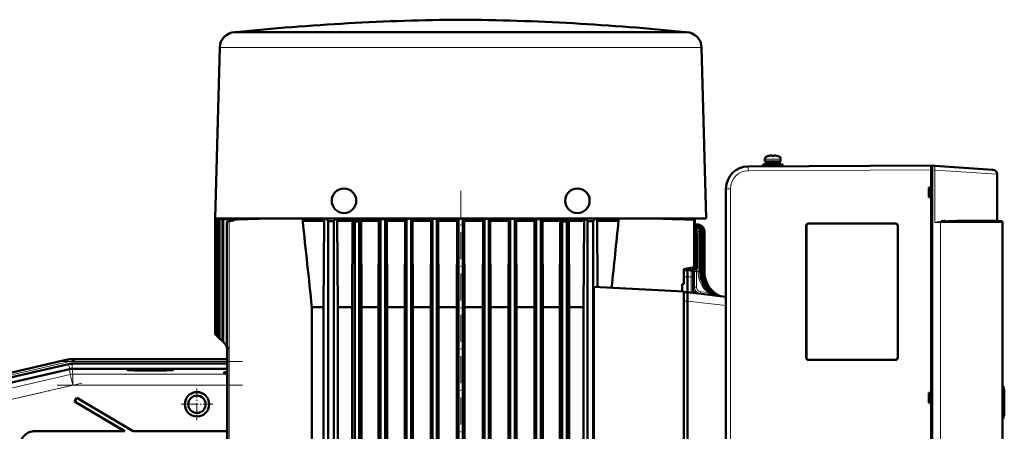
# Model space of a CAD drawing. Extents: x -1861 to 2179, y -1874 to 646.
# Tile 73 of 73: x 1452 to 1893, y 462 to 646. Entities that reach past the tile are written whole.
import ezdxf

# ---------------------------------------------------------------- set-up
doc = ezdxf.new("R2010")
doc.units = 0
doc.linetypes.add('DASHDOT', pattern=[18.5, 12, -3, 0.5, -3])

msp = doc.modelspace()

# ---------------------------------------------------------------- linework, layer by layer
at = {"color": 7, "lineweight": 50}
for p, q in [((1548.14, 640.15), (1547.93, 640.14)), ((1548.39, 640.17), (1548.14, 640.15)), ((1548.38, 640.14), (1551.97, 640.14)), ((1548.39, 640.17), (1560.73, 640.17)), ((1551.97, 640.14), (1559.7, 640.14)), ((1559.7, 640.14), (1566.77, 640.14)), ((1560.73, 640.17), (1649.14, 640.17)), ((1566.77, 640.14), (1574.41, 640.14)), ((1574.41, 640.14), (1637.58, 640.14)), ((1649.14, 640.17), (1749.88, 640.17)), ((1660.69, 640.14), (1731.5, 640.14)), ((1731.5, 640.14), (1736.76, 640.14)), ((1736.76, 640.14), (1749.89, 640.14)), ((1749.88, 640.17), (1750.13, 640.15)), ((1750.13, 640.15), (1750.34, 640.14)), ((1541.14, 633.33), (1539.14, 556.75)), ((1757.13, 633.33), (1759.14, 556.75)), ((1785.52, 583.41), (1785.52, 582.28)), ((1785.52, 582.28), (1785.52, 583.41)), ((1787.1, 584.8), (1787.09, 584.82)), ((1788.25, 584.98), (1788.08, 584.96)), ((1788.52, 584.8), (1788.52, 584.96)), ((1789.52, 584.8), (1789.52, 584.96)), ((1789.73, 584.98), (1789.74, 584.98)), ((1790.95, 584.82), (1790.94, 584.8)), ((1792.52, 583.41), (1792.52, 582.28)), ((1774.16, 579.34), (1774.32, 579.41)), ((1777.97, 580.12), (1860.02, 580.55)), ((1783, 580.14), (1783.02, 580.14)), ((1784.52, 580.98), (1789.02, 580.98)), ((1784.52, 580.98), (1784.52, 580.18)), ((1784.52, 580.18), (1784.52, 580.98)), ((1784.52, 580.18), (1788.99, 580.18)), ((1789.02, 582.28), (1785.52, 582.28)), ((1785.87, 582.18), (1789.02, 582.18)), ((1785.87, 582.18), (1785.87, 581.08)), ((1785.87, 582.18), (1785.87, 581.08)), ((1785.87, 581.08), (1789.02, 581.08)), ((1787.02, 582.28), (1787.02, 582.18)), ((1787.02, 582.28), (1787.02, 582.18)), ((1787.02, 581.08), (1787.02, 580.98)), ((1787.02, 581.08), (1787.02, 580.98)), ((1787.02, 580.18), (1787.02, 580.17)), ((1787.02, 580.18), (1787.02, 580.17)), ((1789.02, 582.28), (1792.52, 582.28)), ((1792.17, 582.18), (1789.02, 582.18)), ((1792.17, 581.08), (1789.02, 581.08)), ((1793.52, 580.98), (1789.02, 580.98)), ((1791.02, 582.18), (1791.02, 582.28)), ((1791.02, 580.98), (1791.02, 581.08)), ((1792.17, 581.08), (1792.17, 582.18)), ((1793.52, 580.98), (1793.52, 580.2)), ((1860.02, 578.55), (1860.02, 580.55)), ((1860.42, 580.25), (1860.02, 580.25)), ((1860.02, 578.55), (1860.02, 580.25)), ((1860.02, 570.75), (1860.02, 578.55)), ((1860.02, 370.54), (1860.02, 578.55)), ((1860.42, 580.52), (1861.62, 580.44)), ((1860.42, 578.53), (1860.42, 580.52)), ((1860.42, 578.53), (1860.42, 370.57)), ((1861.62, 580.44), (1887.66, 578.62)), ((1889.52, 556.05), (1889.52, 576.62)), ((1768.02, 570.12), (1768.02, 378.98)), ((1859.02, 566.35), (1859.02, 570.75)), ((1859.02, 570.75), (1860.02, 570.75)), ((1860.02, 570.61), (1859.02, 570.55)), ((1860.02, 570.7), (1860.02, 570.75)), ((1860.02, 566.48), (1859.02, 566.55)), ((1860.02, 566.35), (1859.02, 566.35)), ((1860.02, 566.35), (1860.02, 566.4)), ((1860.02, 478.75), (1860.02, 566.35)), ((1545.01, 556.75), (1539.14, 556.75)), ((1539.14, 556.64), (1542.12, 556.75)), ((1542.11, 556.75), (1539.14, 556.64)), ((1539.14, 556.64), (1539.14, 556.64)), ((1539.14, 556.64), (1539.14, 505.05)), ((1539.14, 556.64), (1539.14, 505.05)), ((1539.31, 556.63), (1542.63, 556.75)), ((1539.31, 556.63), (1539.31, 504.87)), ((1539.31, 556.63), (1539.38, 556.63)), ((1539.38, 556.63), (1542.88, 556.75)), ((1539.38, 556.63), (1539.38, 504.8)), ((1539.9, 556.59), (1544.42, 556.75)), ((1539.9, 556.59), (1539.9, 504.29)), ((1539.9, 556.59), (1540.04, 556.58)), ((1540.04, 556.58), (1544.94, 556.75)), ((1540.04, 556.58), (1540.04, 504.14)), ((1540.91, 556.53), (1544.44, 556.64)), ((1540.91, 556.53), (1541.12, 556.51)), ((1540.91, 556.53), (1540.91, 503.28)), ((1541.12, 556.51), (1548.4, 556.75)), ((1541.12, 556.51), (1541.12, 503.06)), ((1542.34, 556.43), (1552.11, 556.75)), ((1542.34, 556.43), (1542.34, 501.85)), ((1542.34, 556.43), (1542.62, 556.41)), ((1542.62, 556.41), (1553.42, 556.75)), ((1542.62, 556.41), (1542.62, 501.56)), ((1544.44, 556.64), (1547.54, 556.75)), ((1551.82, 556.75), (1545.01, 556.75)), ((1547.17, 556.41), (1547.57, 556.38)), ((1560.41, 556.75), (1551.82, 556.75)), ((1737.86, 556.75), (1560.41, 556.75)), ((1578.34, 556.75), (1578.34, 555.8)), ((1587.94, 556.75), (1587.94, 555.8)), ((1588.86, 556.75), (1589.76, 555.55)), ((1593.16, 556.75), (1592.26, 555.55)), ((1593.83, 555.8), (1593.83, 556.75)), ((1600.69, 556.24), (1600.69, 555.8)), ((1604.52, 556.24), (1600.69, 556.24)), ((1604.52, 556.24), (1604.52, 555.8)), ((1612.47, 556.75), (1612.47, 555.8)), ((1613.26, 556.51), (1613.01, 556.75)), ((1613.26, 556.51), (1615.26, 556.53)), ((1613.26, 313.02), (1613.26, 556.51)), ((1615.49, 556.75), (1615.26, 556.53)), ((1615.26, 312.95), (1615.26, 556.53)), ((1616.01, 556.75), (1616.01, 555.8)), ((1624.2, 556.75), (1624.2, 555.8)), ((1624.71, 556.75), (1624.89, 556.58)), ((1624.89, 556.58), (1626.89, 556.59)), ((1624.89, 312.66), (1624.89, 556.58)), ((1627.04, 556.75), (1626.89, 556.59)), ((1626.89, 312.61), (1626.89, 556.59)), ((1627.54, 556.75), (1627.54, 555.8)), ((1635.89, 556.75), (1635.89, 555.8)), ((1636.39, 556.75), (1636.51, 556.63)), ((1636.51, 556.63), (1638.51, 556.63)), ((1636.51, 312.44), (1636.51, 556.63)), ((1638.63, 556.75), (1638.51, 556.63)), ((1638.51, 312.41), (1638.51, 556.63)), ((1639.12, 556.75), (1639.12, 555.8)), ((1647.54, 556.75), (1647.54, 555.8)), ((1648.03, 556.75), (1648.14, 556.64)), ((1650.14, 556.64), (1648.14, 556.64)), ((1648.14, 432.55), (1648.14, 556.64)), ((1650.24, 556.75), (1650.14, 556.64)), ((1650.14, 432.55), (1650.14, 556.64)), ((1650.73, 556.75), (1650.73, 555.8)), ((1659.15, 556.75), (1659.15, 555.8)), ((1659.64, 556.75), (1659.76, 556.63)), ((1659.76, 556.63), (1661.76, 556.63)), ((1659.76, 312.41), (1659.76, 556.63)), ((1661.88, 556.75), (1661.76, 556.63)), ((1661.76, 312.44), (1661.76, 556.63)), ((1662.38, 556.75), (1662.38, 555.8)), ((1670.73, 556.75), (1670.73, 555.8)), ((1671.23, 556.75), (1671.39, 556.59)), ((1671.39, 556.59), (1673.39, 556.58)), ((1671.39, 312.61), (1671.39, 556.59)), ((1673.56, 556.75), (1673.39, 556.58)), ((1673.39, 312.66), (1673.39, 556.58)), ((1674.07, 556.75), (1674.07, 555.8)), ((1682.27, 556.75), (1682.27, 555.8)), ((1682.78, 556.75), (1683.01, 556.53)), ((1683.01, 556.53), (1685.01, 556.51)), ((1683.01, 312.95), (1683.01, 556.53)), ((1685.26, 556.75), (1685.01, 556.51)), ((1685.01, 313.02), (1685.01, 556.51)), ((1685.8, 556.75), (1685.8, 555.8)), ((1693.76, 556.24), (1693.76, 555.8)), ((1697.58, 556.24), (1693.76, 556.24)), ((1697.58, 556.24), (1697.58, 555.8)), ((1704.44, 555.8), (1704.44, 556.75)), ((1705.11, 556.75), (1706.01, 555.55)), ((1709.41, 556.75), (1708.51, 555.55)), ((1710.33, 555.8), (1710.33, 556.75)), ((1719.93, 556.75), (1719.93, 555.8)), ((1759.14, 556.75), (1737.86, 556.75)), ((1742.14, 556.68), (1742.14, 556.75)), ((1754.08, 556.31), (1753.71, 556.29)), ((1753.71, 556.29), (1753.71, 534.96)), ((1754.08, 556.31), (1754.08, 535.02)), ((1754.08, 556.31), (1754.08, 554.37)), ((1544.38, 554.86), (1544.38, 499.5)), ((1545.35, 555.68), (1545.17, 555.68)), ((1546.25, 555.71), (1545.35, 555.68)), ((1546.64, 555.71), (1545.55, 555.68)), ((1587.94, 555.8), (1578.34, 555.8)), ((1587.94, 555.8), (1587.72, 517.05)), ((1589.76, 555.55), (1589.76, 313.55)), ((1592.26, 555.55), (1589.76, 555.55)), ((1592.26, 555.55), (1592.26, 313.55)), ((1600.69, 555.8), (1593.83, 555.8)), ((1593.83, 555.8), (1594.02, 517.05)), ((1600.56, 517.05), (1600.69, 555.8)), ((1603.64, 555.43), (1601.64, 555.41)), ((1601.64, 313.52), (1601.64, 555.41)), ((1603.64, 313.43), (1603.64, 555.43)), ((1612.47, 555.8), (1604.52, 555.8)), ((1604.63, 517.05), (1604.52, 555.8)), ((1612.36, 517.05), (1612.47, 555.8)), ((1616.12, 517.05), (1616.01, 555.8)), ((1624.2, 555.8), (1616.01, 555.8)), ((1624.09, 517.05), (1624.2, 555.8)), ((1627.65, 517.05), (1627.54, 555.8)), ((1635.89, 555.8), (1627.54, 555.8)), ((1635.79, 517.05), (1635.89, 555.8)), ((1639.22, 517.05), (1639.12, 555.8)), ((1647.54, 555.8), (1639.12, 555.8)), ((1647.44, 517.05), (1647.54, 555.8)), ((1650.83, 517.05), (1650.73, 555.8)), ((1659.15, 555.8), (1650.73, 555.8)), ((1659.05, 517.05), (1659.15, 555.8)), ((1662.48, 517.05), (1662.38, 555.8)), ((1670.73, 555.8), (1662.38, 555.8)), ((1670.62, 517.05), (1670.73, 555.8)), ((1674.18, 517.05), (1674.07, 555.8)), ((1682.27, 555.8), (1674.07, 555.8)), ((1682.15, 517.05), (1682.27, 555.8)), ((1685.91, 517.05), (1685.8, 555.8)), ((1693.76, 555.8), (1685.8, 555.8)), ((1693.64, 517.05), (1693.76, 555.8)), ((1694.64, 314.51), (1694.64, 555.43)), ((1694.64, 555.43), (1696.64, 555.41)), ((1696.64, 314.46), (1696.64, 555.41)), ((1704.44, 555.8), (1697.58, 555.8)), ((1697.71, 517.05), (1697.58, 555.8)), ((1704.44, 555.8), (1704.25, 517.05)), ((1706.01, 555.55), (1708.51, 555.55)), ((1706.01, 555.55), (1706.01, 313.55)), ((1708.51, 555.55), (1708.51, 313.55)), ((1710.5, 526.2), (1710.33, 555.8)), ((1719.93, 555.8), (1710.33, 555.8)), ((1754.19, 554.13), (1754.87, 554.05)), ((1754.39, 554.24), (1754.38, 554.24)), ((1754.57, 554.16), (1755.49, 554.05)), ((1754.62, 554.18), (1755.7, 554.05)), ((1754.62, 554.18), (1755.7, 554.05)), ((1804.02, 494.55), (1804.02, 553.55)), ((1804.05, 494.55), (1804.05, 553.55)), ((1805.02, 554.55), (1844.02, 554.55)), ((1805.02, 554.52), (1844.02, 554.52)), ((1845, 553.55), (1845, 494.55)), ((1845.02, 553.55), (1845.02, 494.55)), ((1891.52, 555.55), (1874.63, 555.55)), ((1892.02, 555.05), (1892.02, 394.05)), ((1754.1, 550.75), (1754.08, 550.75)), ((1754.98, 549.75), (1754.98, 534.96)), ((1756.46, 533.04), (1756.46, 551.07)), ((1757.5, 533.04), (1757.5, 551.07)), ((1758.13, 533.04), (1758.13, 551.07)), ((1758.34, 551.07), (1758.34, 545.97)), ((1758.34, 533.04), (1758.34, 551.07)), ((1753.71, 534.96), (1749.14, 534.15)), ((1749.14, 534.15), (1749.14, 527.46)), ((1750.83, 534.45), (1750.83, 533.65)), ((1753.64, 533.95), (1754.02, 533.96)), ((1754.08, 535.02), (1753.71, 534.96)), ((1749.14, 533.6), (1750.84, 533.65)), ((1750.84, 533.65), (1750.84, 530.65)), ((1752.36, 533.61), (1750.84, 533.65)), ((1750.84, 530.65), (1750.84, 523.85)), ((1753.34, 532.61), (1753.34, 530.13)), ((1753.34, 523.54), (1753.34, 530.13)), ((1708.78, 418.03), (1708.78, 526.29)), ((1749.14, 524.17), (1708.78, 526.29)), ((1749.14, 527.46), (1748.34, 527.37)), ((1748.34, 524.22), (1748.34, 527.37)), ((1749.14, 420.15), (1749.14, 524.17)), ((1749.14, 523.8), (1750.84, 523.85)), ((1750.84, 523.85), (1768.02, 521.74)), ((1750.84, 523.85), (1750.84, 519.88)), ((1753.34, 524.41), (1753.34, 524.39)), ((1587.72, 517.05), (1582.46, 517.05)), ((1582.46, 347.05), (1582.46, 517.05)), ((1587.72, 347.05), (1587.72, 517.05)), ((1600.56, 517.05), (1594.02, 517.05)), ((1594.02, 347.05), (1594.02, 517.05)), ((1600.56, 347.05), (1600.56, 517.05)), ((1612.36, 517.05), (1604.63, 517.05)), ((1604.63, 347.05), (1604.63, 517.05)), ((1612.36, 347.05), (1612.36, 517.05)), ((1616.12, 347.05), (1616.12, 517.05)), ((1624.09, 517.05), (1616.12, 517.05)), ((1624.09, 347.05), (1624.09, 517.05)), ((1627.65, 347.05), (1627.65, 517.05)), ((1635.79, 517.05), (1627.65, 517.05)), ((1635.79, 347.05), (1635.79, 517.05)), ((1639.22, 347.05), (1639.22, 517.05)), ((1647.44, 517.05), (1639.22, 517.05)), ((1647.44, 427.39), (1647.44, 517.05)), ((1650.83, 427.39), (1650.83, 517.05)), ((1659.05, 517.05), (1650.83, 517.05)), ((1659.05, 347.05), (1659.05, 517.05)), ((1662.48, 347.05), (1662.48, 517.05)), ((1670.62, 517.05), (1662.48, 517.05)), ((1670.62, 347.05), (1670.62, 517.05)), ((1674.18, 347.05), (1674.18, 517.05)), ((1682.15, 517.05), (1674.18, 517.05)), ((1682.15, 347.05), (1682.15, 517.05)), ((1685.91, 347.05), (1685.91, 517.05)), ((1693.64, 517.05), (1685.91, 517.05)), ((1693.64, 347.05), (1693.64, 517.05)), ((1704.25, 517.05), (1697.71, 517.05)), ((1697.71, 347.05), (1697.71, 517.05)), ((1704.25, 347.05), (1704.25, 517.05)), ((1750.84, 519.88), (1750.84, 519.85)), ((1750.84, 519.85), (1750.84, 424.45)), ((1539.14, 505.05), (1539.14, 505.05)), ((1539.14, 505.05), (1539.31, 504.87)), ((1539.31, 504.87), (1539.38, 504.8)), ((1539.38, 504.8), (1539.9, 504.29)), ((1539.9, 504.29), (1540.04, 504.14)), ((1540.04, 504.14), (1540.91, 503.28)), ((1540.91, 503.28), (1541.12, 503.06)), ((1541.12, 503.06), (1542.34, 501.85)), ((1542.34, 501.85), (1542.62, 501.56)), ((1542.62, 501.56), (1544.38, 499.8)), ((1544.38, 499.5), (1544.43, 498.69)), ((1544.43, 498.74), (1544.43, 498.59)), ((1544.43, 498.67), (1544.43, 498.67)), ((1544.44, 498.51), (1544.43, 498.59)), ((1544.43, 498.59), (1544.44, 498.51)), ((1544.44, 316.66), (1544.44, 498.51)), ((1473.39, 491.65), (1442.82, 484.59)), ((1472.92, 493.66), (1447.35, 487.76)), ((1490, 493.9), (1475, 493.9)), ((1475, 491.84), (1544.43, 491.84)), ((1490, 493.9), (1544.43, 493.9)), ((1844.02, 493.57), (1805.02, 493.57)), ((1844.02, 493.55), (1805.02, 493.55)), ((1473.89, 489.41), (1443.42, 482.37)), ((1475, 489.54), (1475.02, 489.54)), ((1544.43, 489.54), (1475.02, 489.54)), ((1477.05, 476.58), (1476.04, 474.86)), ((1477.08, 476.48), (1477.05, 476.58)), ((1477.05, 476.58), (1502.37, 461.65)), ((1859.02, 474.35), (1859.02, 478.75)), ((1859.02, 478.75), (1860.02, 478.75)), ((1859.02, 478.55), (1860.02, 478.61)), ((1860.02, 478.7), (1860.02, 478.75)), ((1892.75, 480.55), (1892.02, 480.55)), ((1892.52, 480.54), (1892.72, 480.55)), ((1892.7, 469.95), (1892.7, 479.14)), ((1892.75, 480.55), (1892.72, 480.55)), ((1892.75, 480.55), (1892.77, 480.55)), ((1892.77, 468.55), (1892.77, 480.55)), ((1892.77, 468.55), (1892.77, 480.55)), ((1892.77, 468.55), (1892.77, 480.55)), ((1892.77, 468.55), (1892.77, 480.55)), ((1892.77, 468.55), (1892.77, 480.55)), ((1892.77, 468.55), (1892.77, 480.55)), ((1892.77, 468.55), (1892.77, 480.55)), ((1892.77, 468.55), (1892.77, 480.55)), ((1892.77, 468.55), (1892.77, 480.55)), ((1892.77, 468.6), (1892.77, 480.49)), ((1892.77, 468.8), (1892.77, 480.3)), ((1892.77, 469.2), (1892.77, 479.9)), ((1476.13, 474.88), (1476.04, 474.86)), ((1476.04, 474.86), (1498.43, 461.65)), ((1477.08, 476.48), (1476.13, 474.88)), ((1476.13, 474.88), (1498.69, 461.58)), ((1477.08, 476.48), (1502.35, 461.58)), ((1860.02, 474.48), (1859.02, 474.55)), ((1860.02, 474.35), (1859.02, 474.35)), ((1860.02, 474.35), (1860.02, 474.4)), ((1860.02, 382.75), (1860.02, 474.35)), ((1892.75, 468.55), (1892.02, 468.55)), ((1892.72, 468.55), (1892.52, 468.55)), ((1892.72, 468.55), (1892.75, 468.55)), ((1892.75, 468.55), (1892.77, 468.55)), ((1458.43, 461.65), (1498.43, 461.65)), ((1458.5, 461.58), (1498.69, 461.58)), ((1498.69, 461.58), (1498.43, 461.65)), ((1502.35, 461.58), (1502.37, 461.65)), ((1502.35, 461.58), (1544.43, 461.58)), ((1502.37, 461.65), (1544.43, 461.65))]:
    msp.add_line(p, q, dxfattribs=at)
at = {"color": 7, "lineweight": 18}
for p, q in [((1548.26, 640.14), (1547.93, 640.14)), ((1548.62, 640.15), (1548.14, 640.15)), ((1548.38, 640.14), (1548.26, 640.14)), ((1560.5, 640.15), (1548.62, 640.15)), ((1750.13, 640.15), (1560.5, 640.15)), ((1750.34, 640.14), (1749.89, 640.14)), ((1541.39, 633.32), (1561.83, 633.32)), ((1561.83, 633.32), (1637.28, 633.32)), ((1660.99, 633.32), (1736.44, 633.32)), ((1736.44, 633.32), (1756.88, 633.32)), ((1785.52, 583.41), (1788.99, 583.41)), ((1785.52, 583.41), (1785.52, 583.41)), ((1786.45, 584.65), (1789, 584.65)), ((1786.45, 584.65), (1786.45, 584.65)), ((1788.99, 583.41), (1789.02, 583.41)), ((1789, 584.65), (1789.02, 584.65)), ((1789.02, 584.65), (1791.59, 584.65)), ((1792.52, 583.41), (1789.02, 583.41)), ((1777.96, 580.12), (1777.97, 580.12)), ((1860.02, 578.55), (1777.97, 578.12)), ((1860.02, 578.55), (1860.42, 578.55)), ((1861.62, 578.44), (1860.42, 578.53)), ((1861.62, 578.44), (1861.62, 555.05)), ((1889.52, 576.62), (1861.62, 578.44)), ((1770.01, 570.12), (1768.02, 570.12)), ((1770.01, 570.12), (1770.01, 378.98)), ((1889.52, 556.05), (1874.38, 556.05)), ((1544.4, 554.68), (1544.4, 499.5)), ((1544.41, 554.68), (1544.4, 554.68)), ((1544.41, 554.68), (1544.41, 499.42)), ((1545.17, 555.68), (1545.55, 555.68)), ((1545.36, 499.42), (1545.36, 555.65)), ((1546.25, 555.71), (1546.64, 555.71)), ((1754.09, 554), (1754.07, 554.02)), ((1754.18, 554.13), (1754.19, 554.13)), ((1754.35, 554.25), (1754.31, 554.27)), ((1754.31, 554.05), (1754.87, 554.05)), ((1754.49, 554.1), (1754.42, 554.14)), ((1754.7, 554.15), (1754.62, 554.18)), ((1754.85, 551.07), (1754.85, 552.12)), ((1754.87, 554.05), (1755.49, 554.05)), ((1755.49, 554.05), (1755.7, 554.05)), ((1755.74, 553.15), (1755.65, 553.12)), ((1804.05, 553.55), (1804.02, 553.55)), ((1805.02, 554.52), (1805.02, 554.55)), ((1844.02, 554.52), (1844.02, 554.55)), ((1845.02, 553.55), (1845, 553.55)), ((1861.62, 555.05), (1864.12, 555.05)), ((1864.48, 555.3), (1864.11, 555.27)), ((1864.12, 394.05), (1864.12, 555.05)), ((1864.12, 555.05), (1892.02, 555.05)), ((1754.85, 551.07), (1754.08, 551.07)), ((1754.08, 549.75), (1754.85, 549.75)), ((1754.85, 550.25), (1754.85, 551.07)), ((1755.53, 551.07), (1754.85, 551.07)), ((1754.85, 549.75), (1754.98, 549.75)), ((1756.46, 551.07), (1755.53, 551.07)), ((1755.53, 533.04), (1755.53, 551.07)), ((1756.57, 551.07), (1756.46, 551.07)), ((1757.5, 551.07), (1756.57, 551.07)), ((1756.57, 533.04), (1756.57, 551.07)), ((1758.13, 551.07), (1757.5, 551.07)), ((1758.34, 551.07), (1758.13, 551.07)), ((1749.3, 533.61), (1749.29, 534.18)), ((1751.12, 534.5), (1751.12, 534.44)), ((1751.81, 534.62), (1751.85, 534.46)), ((1752.19, 534.69), (1751.85, 534.46)), ((1751.9, 534.26), (1751.85, 534.46)), ((1751.9, 534.26), (1751.9, 534.22)), ((1752.2, 533.61), (1751.9, 534.26)), ((1753.66, 534.95), (1754.02, 534.96)), ((1753.93, 533.04), (1753.93, 533.96)), ((1754.02, 535.01), (1754.02, 534.96)), ((1754.02, 534.96), (1754.48, 534.96)), ((1754.48, 534.96), (1754.98, 534.96)), ((1754.85, 533.04), (1754.85, 534.46)), ((1749.14, 530.63), (1750.84, 530.65)), ((1752.36, 530.63), (1750.84, 530.65)), ((1752.36, 533.61), (1752.36, 530.63)), ((1752.36, 523.66), (1752.36, 530.63)), ((1752.89, 533.51), (1752.88, 533.45)), ((1754.85, 533.04), (1753.93, 533.04)), ((1755.53, 533.04), (1754.85, 533.04)), ((1756.46, 533.04), (1755.53, 533.04)), ((1756.57, 533.04), (1756.46, 533.04)), ((1757.5, 533.04), (1756.57, 533.04)), ((1758.13, 533.04), (1757.5, 533.04)), ((1758.34, 533.04), (1758.13, 533.04)), ((1756.6, 524.06), (1760.09, 523.62)), ((1761.2, 523.48), (1761.34, 523.47)), ((1761.34, 523.47), (1761.33, 523.39)), ((1764.84, 522.21), (1765.1, 522.15)), ((1749.14, 519.8), (1750.84, 519.85)), ((1768.02, 517.8), (1750.84, 519.88)), ((1544.38, 499.5), (1544.4, 499.5)), ((1544.4, 499.5), (1544.41, 499.42)), ((1545.36, 499.42), (1544.41, 499.42)), ((1545.4, 498.67), (1545.36, 499.42)), ((1545.4, 498.67), (1545.4, 498.51)), ((1545.4, 314.53), (1545.4, 498.51)), ((1804.05, 494.55), (1804.02, 494.55)), ((1845, 494.55), (1845.02, 494.55)), ((1442.36, 486.57), (1472.93, 493.63)), ((1473.16, 492.65), (1442.59, 485.59)), ((1472.93, 493.63), (1472.92, 493.66)), ((1473.16, 492.65), (1472.93, 493.63)), ((1473.91, 489.41), (1473.39, 491.65)), ((1475, 493.86), (1475, 493.9)), ((1475, 492.86), (1475, 493.86)), ((1475, 493.86), (1544.43, 493.86)), ((1475, 492.86), (1544.43, 492.86)), ((1475, 489.54), (1475, 491.84)), ((1805.02, 493.57), (1805.02, 493.55)), ((1844.02, 493.57), (1844.02, 493.55)), ((1474.16, 487.03), (1445.8, 480.48)), ((1473.89, 489.41), (1474.16, 487.03)), ((1474.16, 487.03), (1475.29, 482.16)), ((1475.29, 487.16), (1475.02, 489.54)), ((1544.43, 487.16), (1475.29, 487.16)), ((1475.29, 487.16), (1475.29, 482.16)), ((1446.92, 475.61), (1475.29, 482.16)), ((1544.43, 482.16), (1475.29, 482.16)), ((1892.02, 478.55), (1892.61, 478.55)), ((1892.61, 478.55), (1892.61, 470.55)), ((1892.72, 480.55), (1892.72, 480.51)), ((1892.72, 480.35), (1892.72, 480.48)), ((1892.72, 479.99), (1892.72, 480.25)), ((1892.72, 479.81), (1892.72, 469.29)), ((1892.61, 470.55), (1892.02, 470.55)), ((1892.72, 468.84), (1892.72, 469.11)), ((1892.72, 468.62), (1892.72, 468.75)), ((1892.72, 468.58), (1892.72, 468.55)), ((1458.43, 461.65), (1458.5, 461.58))]:
    msp.add_line(p, q, dxfattribs=at)
at = {"color": 7, "linetype": 'DASHDOT', "lineweight": 18, "ltscale": 0.000840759}
msp.add_line((1649.14, 640.17), (1649.14, 640.14), dxfattribs=at)
at = {"color": 7, "linetype": 'DASHDOT', "lineweight": 18, "ltscale": 0.00078125}
msp.add_line((1788.02, 584.95), (1788.02, 584.98), dxfattribs=at)
at = {"color": 7, "linetype": 'DASHDOT', "lineweight": 18, "ltscale": 0.000720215}
msp.add_line((1788.02, 584.98), (1788.02, 584.95), dxfattribs=at)
at = {"color": 7, "linetype": 'DASHDOT', "lineweight": 18, "ltscale": 0.09718}
msp.add_line((1789.02, 579.84), (1789.02, 583.73), dxfattribs=at)
at = {"color": 7, "linetype": 'DASHDOT', "lineweight": 18, "ltscale": 0.000926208}
msp.add_line((1790.02, 584.95), (1790.02, 584.99), dxfattribs=at)
at = {"color": 7, "linetype": 'DASHDOT', "lineweight": 18, "ltscale": 0.000775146}
msp.add_line((1790.02, 584.98), (1790.02, 584.95), dxfattribs=at)
at = {"color": 7, "linetype": 'DASHDOT', "lineweight": 18, "ltscale": 0.032999}
msp.add_line((1789.02, 580.97), (1789.02, 582.29), dxfattribs=at)
at = {"color": 7, "linetype": 'DASHDOT', "lineweight": 18, "ltscale": 0.023999}
msp.add_line((1789.02, 580.1), (1789.02, 581.06), dxfattribs=at)
at = {"color": 7, "linetype": 'DASHDOT', "lineweight": 18, "ltscale": 0.012}
msp.add_line((1859.98, 578.55), (1860.46, 578.55), dxfattribs=at)
at = {"color": 7, "linetype": 'DASHDOT', "lineweight": 18}
for p, q in [((1649.14, 569.17), (1649.14, 420.13)), ((1439.27, 484.83), (1476.47, 493.42)), ((1468.06, 492.86), (1551.38, 492.86)), ((1479.41, 483.11), (1442.81, 474.66)), ((1551.35, 482.16), (1468.37, 482.16))]:
    msp.add_line(p, q, dxfattribs=at)
at = {"color": 7, "linetype": 'DASHDOT', "lineweight": 18, "ltscale": 0.153014}
msp.add_line((1757.34, 551.58), (1757.34, 545.46), dxfattribs=at)
at = {"color": 7, "linetype": 'DASHDOT', "lineweight": 18, "ltscale": 0.359999}
msp.add_line((1892.67, 467.35), (1892.67, 481.75), dxfattribs=at)
at = {"color": 7, "linetype": 'DASHDOT', "lineweight": 18, "ltscale": 0.355368}
msp.add_line((1530.95, 480.76), (1530.95, 466.54), dxfattribs=at)
at = {"color": 7, "linetype": 'DASHDOT', "lineweight": 18, "ltscale": 0.355365}
msp.add_line((1538.05, 473.65), (1523.84, 473.65), dxfattribs=at)
at = {"color": 7, "lineweight": 18}
for points in [[(1660.99, 633.32), (1649.13, 633.33), (1637.28, 633.32)], [(1777.97, 578.12), (1777.97, 580.04), (1777.97, 580.11), (1777.97, 580.12)], [(1754.31, 554.05), (1754.21, 554.1), (1754.18, 554.12), (1754.18, 554.13), (1754.18, 554.13), (1754.18, 554.13), (1754.18, 554.13)], [(1754.33, 554.22), (1754.24, 554.26), (1754.23, 554.26), (1754.23, 554.26), (1754.23, 554.26), (1754.23, 554.26), (1754.23, 554.26), (1754.24, 554.25), (1754.42, 554.14)], [(1754.94, 553.83), (1754.62, 553.96), (1754.33, 554.04), (1754.31, 554.05)], [(1754.56, 554.16), (1754.56, 554.16), (1754.56, 554.16), (1754.56, 554.16), (1754.64, 554.12), (1754.8, 554.06)], [(1874.63, 555.55), (1874.59, 555.56), (1874.51, 555.62), (1874.46, 555.69)], [(1751.9, 534.22), (1751.78, 534.3), (1751.48, 534.4), (1751.12, 534.44)], [(1752.6, 534.76), (1752.12, 534.44), (1751.9, 534.26)], [(1753.59, 533.95), (1753.45, 534.02), (1753.36, 534.14), (1752.7, 534.78)], [(1753.34, 526.14), (1753.49, 526.18), (1753.57, 526.17), (1753.91, 526.13)], [(1753.91, 526.13), (1753.95, 525.63), (1754.07, 525.14), (1754.28, 524.67), (1754.51, 524.32), (1754.8, 523.99), (1755.16, 523.69), (1755.57, 523.44), (1756.05, 523.25), (1756.55, 523.15)], [(1754.83, 526.08), (1754.03, 526.11), (1753.93, 526.12), (1753.91, 526.13)], [(1756.6, 524.06), (1756.54, 523.46), (1756.53, 523.24), (1756.54, 523.16), (1756.54, 523.15), (1756.55, 523.15), (1756.55, 523.15), (1756.55, 523.15)], [(1760.09, 523.62), (1760.04, 523.03), (1760.03, 522.81), (1760.03, 522.74), (1760.03, 522.72), (1760.04, 522.72), (1760.04, 522.72), (1760.04, 522.72)], [(1762.83, 522.44), (1762.05, 522.68), (1761.14, 523.08), (1760.09, 523.62)], [(1764.24, 522.26), (1763.67, 522.41), (1762.69, 522.79), (1761.43, 523.41), (1761.34, 523.47)], [(1544.43, 498.59), (1544.43, 498.59), (1544.44, 498.59), (1544.46, 498.59), (1544.61, 498.61), (1545.4, 498.67)]]:
    msp.add_lwpolyline(points, dxfattribs=at)
at = {"color": 7, "lineweight": 50}
for points in [[(1788.52, 584.96), (1788.52, 584.96), (1788.52, 584.96), (1788.51, 584.97), (1788.49, 584.97), (1788.44, 584.98), (1788.3, 584.98), (1788.02, 584.96)], [(1789.52, 584.96), (1789.52, 584.96), (1789.52, 584.96), (1789.53, 584.97), (1789.55, 584.97), (1789.61, 584.98), (1790.02, 584.96)], [(1789.52, 584.96), (1789.52, 584.96), (1789.52, 584.96), (1789.52, 584.96), (1789.53, 584.97), (1789.55, 584.97), (1789.74, 584.98)], [(1545.36, 555.65), (1545.05, 555.54), (1544.86, 555.41), (1544.7, 555.25), (1544.54, 555.03), (1544.41, 554.68)], [(1545.17, 555.68), (1544.99, 555.65), (1544.82, 555.59), (1544.63, 555.46), (1544.49, 555.28)], [(1804.05, 553.55), (1804.08, 553.77), (1804.17, 553.98), (1804.31, 554.19), (1804.5, 554.35), (1804.7, 554.46), (1805.02, 554.52)], [(1845, 553.55), (1844.97, 553.77), (1844.88, 553.98), (1844.74, 554.19), (1844.55, 554.35), (1844.35, 554.46), (1844.02, 554.52)], [(1874.63, 555.55), (1871.14, 555.52), (1867.57, 555.45), (1865.51, 555.36), (1864.48, 555.3)], [(1753.54, 533.94), (1753.2, 533.82), (1752.95, 533.61), (1752.86, 533.46)], [(1544.4, 499.5), (1544.41, 498.96), (1544.43, 498.67)], [(1544.44, 498.51), (1544.44, 498.51), (1544.44, 498.51), (1544.47, 498.53), (1544.8, 498.56), (1545.39, 498.51), (1545.4, 498.51)], [(1805.02, 493.57), (1804.8, 493.6), (1804.59, 493.69), (1804.38, 493.83), (1804.22, 494.02), (1804.11, 494.23), (1804.05, 494.55)], [(1845, 494.55), (1844.97, 494.32), (1844.88, 494.11), (1844.74, 493.91), (1844.55, 493.75), (1844.35, 493.64), (1844.02, 493.57)], [(1892.72, 480.48), (1892.76, 480.48), (1892.76, 480.49), (1892.77, 480.49), (1892.77, 480.5)], [(1892.77, 480.5), (1892.77, 480.5), (1892.76, 480.5), (1892.75, 480.51), (1892.74, 480.51)], [(1892.77, 468.6), (1892.77, 468.6), (1892.76, 468.61), (1892.76, 468.61), (1892.72, 468.62)], [(1892.74, 468.59), (1892.76, 468.59), (1892.77, 468.6), (1892.77, 468.6), (1892.77, 468.6)]]:
    msp.add_lwpolyline(points, dxfattribs=at)
for radius in [5.47, 3.88]:
    msp.add_circle((1530.95, 473.65), radius, dxfattribs=at)
for centre, radius, start, end in [((1657.31, -410.08), 1055.88, 90.44367, 95.92084), ((1640.96, -410.08), 1055.88, 84.07916, 89.55633), ((1548.14, 633.15), 7, 91.6971, 178.5002), ((1750.13, 633.15), 7, 1.4998, 88.3029), ((1786.82, 583.41), 1.3, 106.6015, 180), ((1786.82, 583.41), 1.3, 106.6015, 180), ((1789.02, 576.03), 9, 102.3778, 106.6015), ((1789.02, 576.03), 9, 102.3778, 106.6015), ((1789.02, 576.03), 8.99, 96.3893, 102.3497), ((1789.02, 576.03), 8.99, 96.3893, 102.3497), ((1789.02, 576.03), 8.99, 96.3893, 102.3497), ((1789.02, 576.03), 8.99, 96.3893, 102.3497), ((1788.48, 580.94), 4.04, 93.1748, 96.4899), ((1788.39, 581.97), 3.01, 89.498, 97.1622), ((1789.02, 574.91), 9.9, 90.0001, 92.894), ((1789.02, 574.91), 9.9, 90.0001, 92.894), ((1789.02, 574.91), 9.9, 87.8454, 92.894), ((1789.02, 574.91), 9.9, 87.8454, 92.894), ((1789.02, 574.92), 9.9, 87.1057, 90.0002), ((1789.02, 574.92), 9.9, 87.1057, 90.0002), ((1789.02, 576.02), 8.99, 77.6508, 83.6103), ((1789.02, 576.03), 8.99, 77.6503, 83.6107), ((1789.02, 576.03), 8.99, 77.6503, 83.6107), ((1789.02, 576.03), 9, 73.3984, 77.6222), ((1791.22, 583.41), 1.3, 0, 73.3984), ((1778.02, 570.12), 10, 90.3, 180), ((1887.52, 576.62), 2, 0, 86), ((1596.84, 564.75), 5.5, 0, 180), ((1701.44, 564.75), 5.5, 0, 180), ((1596.84, 564.75), 5.5, 180, 359.9647), ((1701.44, 564.75), 5.5, 180.0782, 0), ((1546.22, 556.72), 1.01, 271.8429, 341.7015), ((1546.61, 556.74), 1.02, 271.5805, 339.5496), ((1982.98, -13459.98), 14023.16, 91.735321, 91.780906), ((1851.02, -9701.06), 10261.93, 91.623429, 91.694511), ((1578.21, 529.49), 34.94, 47.9038, 49.9637), ((1641.87, 514.59), 55.94, 131.8904, 133.1128), ((1656.4, 514.59), 55.94, 46.8873, 48.1098), ((1720.06, 529.49), 34.94, 130.0364, 132.0963), ((1437.73, -10031.04), 10592.04, 88.290488, 88.375654), ((1300.72, -13935.67), 14499.08, 88.208184, 88.264055), ((1288.6, -14327.51), 14891.1, 88.20871, 88.254671), ((1890.02, 556.05), 0.5, 180, 270), ((1545.24, 554.86), 0.856, 151.1528, 180.6137), ((1545.4, 554.86), 1.01, 180.0962, 190.2715), ((1545.58, 554.63), 1.05, 91.9819, 102.1561), ((14236.2, 1881.88), 12727.13, 185.980673, 186.156099), ((-11212.55, 1910.93), 13003.28, 353.885478, 354.018085), ((1753.37, 552.27), 2.22, 63.1379, 71.3992), ((1753.25, 551.97), 2.54, 60.0938, 70.9103), ((1754.3, 555.06), 0.93, 256.0203, 263.0207), ((1753.46, 551.07), 3, 360, 78.1456), ((1754.67, 555.1), 0.945, 247.9483, 263.2007), ((1754.74, 555.16), 0.989, 246.561, 263.0552), ((1754.5, 551.07), 3, 359.9999, 83.0001), ((1753.93, 551.84), 2.23, 36.0886, 63.269), ((1755.13, 551.07), 3, 359.9999, 83.0046), ((1755.34, 551.07), 3, 359.9999, 83.0033), ((1755.34, 551.07), 3, 359.9999, 82.9921), ((1805.02, 553.55), 0.999, 89.9393, 180.0608), ((1844.02, 553.55), 0.999, 359.9393, 90.0608), ((1868.66, 525.43), 30.42, 94.5321, 97.9924), ((1867.24, 555.94), 2.83, 188.017, 193.1458), ((1891.52, 555.05), 0.5, 0, 90), ((1753.98, 549.75), 1, 360, 83), ((1753.68, 532.99), 0.957, 92.0108, 98.1316), ((1753.98, 534.96), 1, 272, 0), ((1752.34, 532.61), 1, 360, 88.5), ((1768.46, 533.04), 12, 180, 242.0281), ((1769.5, 533.04), 12, 180.0001, 243.9644), ((1770.13, 533.04), 12, 180.0001, 245.2091), ((1770.34, 533.04), 12, 180.0001, 245.6594), ((1770.34, 533.04), 12, 180, 245.6591), ((1754.34, 524.43), 1, 180, 263), ((1755.06, 525.27), 1.93, 207.1161, 262.8794), ((1763.3, 523.33), 1, 242.0235, 262.5452), ((1764.68, 523.16), 1.01, 244.0149, 262.3255), ((1765.52, 523.06), 1, 245.252, 262.6556), ((1765.8, 523.02), 1, 245.6598, 262.9842), ((1765.8, 523.02), 1, 245.6598, 262.9842), ((1541.44, 498.51), 3, 3.0365, 45.0001), ((1550.7, 499.22), 6.29, 178.0902, 184.332), ((1805.02, 494.55), 0.999, 179.9393, 270.0608), ((1844.02, 494.55), 0.999, 269.9393, 0.0608), ((1475, 484.65), 9.25, 90.0004, 102.9992), ((1475, 484.65), 9.25, 90.0004, 102.9993), ((1475, 484.65), 7.19, 90.0004, 102.9993), ((1892.38, 478.84), 1.71, 78.0166, 85.3172), ((1893.55, 475.62), 4.92, 99.6138, 102.012), ((1891.9, 478.78), 1.77, 61.6051, 69.2819), ((1894.09, 476.6), 3.9, 110.4435, 113.6529), ((1891.36, 478.68), 1.89, 43.224, 52.0807), ((1894.18, 477.86), 2.43, 126.7865, 133.0019), ((1890.76, 478.58), 2.06, 21.7252, 31.0372), ((1888.3, 479.59), 4.43, 346.4322, 351.6638), ((1892.16, 479.17), 0.537, 357.2568, 18.8529), ((1891.22, 479.16), 1.48, 351.7407, 359.4044), ((1892.71, 480.31), 0.0591, 281.6909, 346.4014), ((1892.65, 479.9), 0.116, 309.238, 359.9621), ((1892.72, 480.29), 0.0477, 9.1677, 71.3006), ((1892.66, 479.9), 0.107, 358.9021, 43.62), ((1890.76, 470.52), 2.06, 328.9628, 338.2748), ((1894.18, 471.23), 2.43, 226.9981, 233.2135), ((1891.36, 470.41), 1.89, 307.9193, 316.776), ((1894.09, 472.49), 3.9, 246.3471, 249.5565), ((1891.9, 470.32), 1.77, 290.7181, 298.3949), ((1893.55, 473.47), 4.92, 257.988, 260.3862), ((1892.38, 470.26), 1.71, 274.6828, 281.9834), ((1888.43, 469.53), 4.3, 8.2961, 13.6886), ((1892.2, 469.93), 0.501, 339.0398, 1.766), ((1891.07, 469.89), 1.63, 1.9513, 9.0673), ((1892.71, 468.78), 0.0594, 13.8166, 78.1412), ((1892.65, 469.2), 0.116, 0.0966, 50.7299), ((1892.66, 469.19), 0.108, 316.4829, 1.065), ((1892.72, 468.8), 0.0481, 289.0084, 350.7243), ((1458.43, 454.65), 6.99, 89.9842, 180.0158)]:
    msp.add_arc(centre, radius, start, end, dxfattribs=at)
at = {"color": 7, "lineweight": 18}
for centre, radius, start, end in [((1649.13, -18596.17), 19236.32, 89.965585, 90.03442), ((1541.39, 638.61), 5.28, 267.2593, 269.9966), ((1756.88, 638.57), 5.24, 269.9866, 272.747), ((1778.01, 570.12), 8, 90.3049, 179.9951), ((1874.23, 440.5), 115.55, 89.9221, 92.629), ((1875.21, 556.03), 0.824, 178.7148, 204.077), ((1754.33, 554.91), 0.861, 252.8474, 268.7562), ((1752.98, 551.99), 2.07, 34.1092, 57.9391), ((1749.97, 568.56), 16.11, 284.7639, 287.0401), ((1754.87, 574.82), 22.7, 267.9948, 269.9524), ((1754.75, 554.68), 0.631, 238.8095, 248.6368), ((1752.53, 551.07), 3, 359.9994, 43.8898), ((1751.51, 552.13), 3.34, 359.7542, 17.7921), ((1755.34, 551.07), 3, 359.9994, 83.0128), ((1753.57, 551.07), 3, 359.9994, 43.8818), ((1752.78, 551.98), 3.18, 17.4472, 21.6496), ((1896.29, 370.14), 188.13, 99.8626, 100.6214), ((1894.84, 194.75), 361.82, 94.8725, 95.2694), ((1866.11, 543.78), 11.89, 98.1109, 99.8896), ((1867.13, 555.99), 3.1, 189.309, 193.4752), ((1872.31, 484.54), 71.46, 92.7122, 94.857), ((1764.82, 534.29), 13.7, 179.3849, 182.7301), ((1753.22, 534.23), 1.31, 180.8256, 208.1046), ((1753.67, 532.96), 0.994, 94.5139, 148.2894), ((1753.68, 532.96), 0.985, 92.1654, 148.8672), ((1753.68, 532.96), 0.983, 92.1835, 148.8502), ((1753.69, 532.96), 0.986, 98.2568, 148.9057), ((1753.64, 534.23), 0.281, 259.433, 270.4368), ((516.07, 532.74), 1237.86, 359.6939, 0.01387), ((490.01, 532.76), 1264.84, 359.69748, 0.01286), ((1767.53, 533.04), 12, 179.9997, 231.7031), ((1768.57, 533.04), 12, 179.9997, 232.9301), ((1756.85, 526.07), 2.02, 179.6994, 262.8128), ((1768.12, 533.43), 11.71, 245.885, 248.9503), ((1766.84, 530), 8.05, 248.6984, 255.578), ((1767.18, 530.29), 8.38, 254.5121, 257.6479), ((1475, 484.65), 9.21, 90.0004, 102.9992), ((1475, 484.65), 8.21, 90.0004, 102.9993), ((1475.29, 482.16), 5, 90, 103)]:
    msp.add_arc(centre, radius, start, end, dxfattribs=at)
for centre, major_axis, ratio, start_param, end_param in [((1861.48, 578.44), (-0.14, -2), 0.069587, 1.575662, 3.141593), ((1864.08, 555.05), (0, -0.5), 0.069756, 1.570796, 2.028971), ((1753.98, 549.75), (0.122, 0.993), 0.03464, 5.260491, 6.283185), ((1753.98, 534.96), (0.035, -0.999), 0.034878, 0, 1.569578), ((1752.34, 530.13), (-1, 0), 0.5, 3.141593, 4.686209)]:
    msp.add_ellipse(centre, major_axis=major_axis, ratio=ratio, start_param=start_param, end_param=end_param, dxfattribs=at)
at = {"color": 7, "lineweight": 50}
for centre, major_axis, ratio, start_param, end_param in [((1475.02, 484.54), (4.97, 0.57), 0.999653, 1.459955, 1.684204), ((1510.02, 489.01), (10.3, 0), 0.026177, 6.280893, 9.427071), ((1510.02, 489.01), (10.3, 0), 0.026177, 3.143885, 4.712389), ((1510.02, 489.01), (10.3, 0), 0.026177, 4.712389, 6.280893), ((1563.02, 487.81), (20.18, 0), 0.026177, 2.741119, 3.143867), ((1563.02, 487.81), (20.18, 0), 0.026177, 3.143867, 3.542071)]:
    msp.add_ellipse(centre, major_axis=major_axis, ratio=ratio, start_param=start_param, end_param=end_param, dxfattribs=at)

doc.saveas('drawing.dxf')
